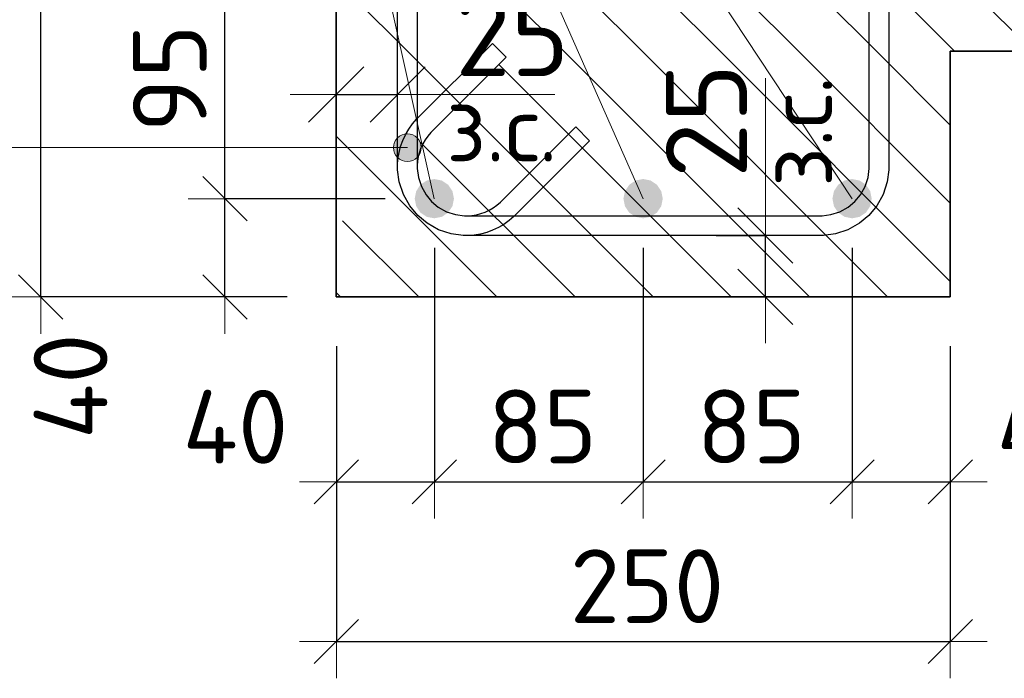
# Model space of a CAD drawing. Header units: metres. Extents: x -38 to 90, y -15 to 21.
# Tile 116 of 127: x 72.085 to 72.486, y 6.128 to 6.396. Entities that reach past the tile are written whole.
import ezdxf

# ---------------------------------------------------------------- set-up
doc = ezdxf.new("R2010")
doc.units = ezdxf.units.M
doc.header["$PDMODE"] = 65
for name, color, linetype, lineweight in [('XR$4$Арм.стержн. Хомут', 240, 'Continuous', 35), ('XR$4$Арм.стержн.горизонт. 1', 180, 'Continuous', 35), ('XR$4$Размерная линия (1)', 7, 'Continuous', 13), ('XR$4$Размерная линия_ общее', 7, 'Continuous', 13)]:
    doc.layers.add(name, color=color, linetype=linetype, lineweight=lineweight)
doc.styles.add('ISOCPEUR', font='txt')
doc.dimstyles.new('DIMSTYLE_10', dxfattribs={"dimtxt": 0.033, "dimasz": 0.0375, "dimexe": 0, "dimexo": 0, "dimgap": 0.0165, "dimtad": 2, "dimdec": 0, "dimlfac": 1000, "dimrnd": 1, "dimzin": 12, "dimdsep": 46, "dimtxsty": 'ISOCPEUR', "dimblk1": 'ALL_ML_STRICH', "dimblk2": 'ALL_ML_STRICH', "dimsah": 1, "dimcen": 0, "dimclrd": 7, "dimclre": 256, "dimclrt": 7, "dimadec": 0, "dimazin": 0, "dimtfac": 1, "dimtdec": 0, "dimtix": 1, "dimtmove": 2, "dimatfit": 3, "dimfxl": 0, "dimtvp": 1.2, "dimtzin": 0, "dimlwd": 0, "dimlwe": -3, "dimarcsym": 0})
doc.dimstyles.new('DIMSTYLE_12', dxfattribs={"dimtxt": 0.03, "dimasz": 0.03, "dimexe": 0, "dimexo": 0, "dimgap": 0.015, "dimtad": 2, "dimdec": 0, "dimlfac": 1000, "dimrnd": 1, "dimzin": 12, "dimdsep": 46, "dimtxsty": 'ISOCPEUR', "dimblk1": 'ALL_ML_STRICH', "dimblk2": 'ALL_ML_STRICH', "dimsah": 1, "dimcen": 0, "dimclrd": 7, "dimclre": 256, "dimclrt": 7, "dimadec": 0, "dimazin": 0, "dimtfac": 1, "dimtdec": 0, "dimtix": 1, "dimtmove": 2, "dimatfit": 3, "dimfxl": 0, "dimtzin": 0, "dimlwd": 0, "dimlwe": -3, "dimarcsym": 0})
doc.dimstyles.new('DIMSTYLE_14', dxfattribs={"dimtxt": 0.03, "dimasz": 0.03, "dimexe": 0, "dimexo": 0, "dimgap": 0.015, "dimtad": 2, "dimdec": 0, "dimlfac": 1000, "dimrnd": 1, "dimzin": 12, "dimdsep": 46, "dimtxsty": 'ISOCPEUR', "dimblk1": 'ALL_ML_STRICH', "dimblk2": 'ALL_ML_STRICH', "dimsah": 1, "dimcen": 0, "dimclrd": 7, "dimclre": 256, "dimclrt": 7, "dimadec": 0, "dimazin": 0, "dimtfac": 1, "dimtdec": 0, "dimtix": 1, "dimtmove": 2, "dimatfit": 3, "dimfxl": 0, "dimtvp": 1.2, "dimtzin": 0, "dimlwd": 0, "dimlwe": -3, "dimarcsym": 0})
pattern_1 = [(135, (0, 0), (-0.031819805, -0.031819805), [0.4, -0.05, 0, -0.05]), (135, (-0.01591, -0.01591), (-0.031819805, -0.031819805), [0.8, -0.1, 0.1, -0.1])]

# ---------------------------------------------------------------- blocks, each defined once
blk = doc.blocks.new('ALL_ML_STRICH')
at = {"color": 0, "linetype": 'ByBlock', "lineweight": -2}
for p, q in [((0, -0.5), (0, 0.5)), ((-0.3, -0.3), (0.3, 0.3)), ((-1, 0), (0.5, 0))]:
    blk.add_line(p, q, dxfattribs=at)
blk = doc.blocks.new('*D91')
at = {"layer": 'DEFPOINTS', "color": 7, "linetype": 'Continuous', "lineweight": 13, "transparency": 33554687}
for p in [(72.21436, 6.58345), (72.09402, 6.28345), (72.21432, 6.28345)]:
    blk.add_point(p, dxfattribs=at)
at = {"layer": 'XR$4$Размерная линия (1)', "color": 9, "linetype": 'Continuous', "lineweight": -2, "true_color": 0xc7c7c7, "transparency": 33554687}
for p, q in [((72.19436, 6.58345), (72.09402, 6.58345)), ((72.19432, 6.28345), (72.09402, 6.28345))]:
    blk.add_line(p, q, dxfattribs=at)
at = {"layer": 'XR$4$Размерная линия (1)', "color": 7, "linetype": 'Continuous', "lineweight": -2, "transparency": 33554687}
blk.add_line((72.09402, 6.28345), (72.09402, 6.58345), dxfattribs=at)
at = {"layer": 'XR$4$Размерная линия (1)', "color": 7, "linetype": 'Continuous', "lineweight": 13, "transparency": 33554687, "xscale": 0.03, "yscale": 0.03, "zscale": 0.03}
for p, rotation in [((72.09402, 6.58345), 90), ((72.09402, 6.28345), 270)]:
    blk.add_blockref('ALL_ML_STRICH', p, dxfattribs=dict(at, rotation=rotation))
at = {"layer": 'XR$4$Размерная линия (1)', "color": 7, "linetype": 'Continuous', "lineweight": 13, "transparency": 33554687, "insert": (72.07152, 6.43495), "char_height": 0.03, "width": 0.09, "attachment_point": 5, "rotation": 90, "style": 'ISOCPEUR'}
blk.add_mtext('\\A1;{300}', dxfattribs=at)
blk = doc.blocks.new('*D92')
at = {"layer": 'DEFPOINTS', "color": 7, "linetype": 'Continuous', "lineweight": 13, "transparency": 33554687}
for p in [(72.21436, 6.28345), (72.46432, 6.28345), (72.21436, 6.14321)]:
    blk.add_point(p, dxfattribs=at)
at = {"layer": 'XR$4$Размерная линия (1)', "color": 9, "linetype": 'Continuous', "lineweight": -2, "true_color": 0xc7c7c7, "transparency": 33554687}
for p, q in [((72.21436, 6.26345), (72.21436, 6.14321)), ((72.46432, 6.26345), (72.46432, 6.14321))]:
    blk.add_line(p, q, dxfattribs=at)
at = {"layer": 'XR$4$Размерная линия (1)', "color": 7, "linetype": 'Continuous', "lineweight": -2, "transparency": 33554687}
blk.add_line((72.21436, 6.14321), (72.46432, 6.14321), dxfattribs=at)
at = {"layer": 'XR$4$Размерная линия (1)', "color": 7, "linetype": 'Continuous', "lineweight": 13, "transparency": 33554687, "xscale": 0.03, "yscale": 0.03, "zscale": 0.03, "rotation": 180}
blk.add_blockref('ALL_ML_STRICH', (72.21436, 6.14321), dxfattribs=at)
at = {"layer": 'XR$4$Размерная линия (1)', "color": 7, "linetype": 'Continuous', "lineweight": 13, "transparency": 33554687, "xscale": 0.03, "yscale": 0.03, "zscale": 0.03}
blk.add_blockref('ALL_ML_STRICH', (72.46432, 6.14321), dxfattribs=at)
at = {"layer": 'XR$4$Размерная линия (1)', "color": 7, "linetype": 'Continuous', "lineweight": 13, "transparency": 33554687, "insert": (72.34084, 6.16571), "char_height": 0.03, "width": 0.09, "attachment_point": 5, "style": 'ISOCPEUR'}
blk.add_mtext('\\A1;{250}', dxfattribs=at)
blk = doc.blocks.new('*D93')
at = {"layer": 'DEFPOINTS', "color": 7, "linetype": 'Continuous', "lineweight": 13, "transparency": 33554687}
for p in [(72.25428, 6.32345), (72.21436, 6.28345), (72.21436, 6.20821)]:
    blk.add_point(p, dxfattribs=at)
at = {"layer": 'XR$4$Размерная линия (1)', "color": 9, "linetype": 'Continuous', "lineweight": -2, "true_color": 0xc7c7c7, "transparency": 33554687}
for p, q in [((72.25428, 6.30345), (72.25428, 6.20821)), ((72.21436, 6.26345), (72.21436, 6.20821))]:
    blk.add_line(p, q, dxfattribs=at)
at = {"layer": 'XR$4$Размерная линия (1)', "color": 7, "linetype": 'Continuous', "lineweight": -2, "transparency": 33554687}
blk.add_line((72.21436, 6.20821), (72.25428, 6.20821), dxfattribs=at)
at = {"layer": 'XR$4$Размерная линия (1)', "color": 7, "linetype": 'Continuous', "lineweight": 13, "transparency": 33554687, "xscale": 0.03, "yscale": 0.03, "zscale": 0.03, "rotation": 180}
blk.add_blockref('ALL_ML_STRICH', (72.21436, 6.20821), dxfattribs=at)
at = {"layer": 'XR$4$Размерная линия (1)', "color": 7, "linetype": 'Continuous', "lineweight": 13, "transparency": 33554687, "xscale": 0.03, "yscale": 0.03, "zscale": 0.03}
blk.add_blockref('ALL_ML_STRICH', (72.25428, 6.20821), dxfattribs=at)
at = {"layer": 'XR$4$Размерная линия (1)', "color": 7, "linetype": 'Continuous', "lineweight": 13, "transparency": 33554687, "insert": (72.17328, 6.2306), "char_height": 0.03, "width": 0.06, "attachment_point": 5, "style": 'ISOCPEUR'}
blk.add_mtext('\\A1;{40}', dxfattribs=at)
blk = doc.blocks.new('*D94')
at = {"layer": 'DEFPOINTS', "color": 7, "linetype": 'Continuous', "lineweight": 13, "transparency": 33554687}
for p in [(72.25428, 6.32345), (72.33928, 6.32345), (72.25428, 6.20821)]:
    blk.add_point(p, dxfattribs=at)
at = {"layer": 'XR$4$Размерная линия (1)', "color": 9, "linetype": 'Continuous', "lineweight": -2, "true_color": 0xc7c7c7, "transparency": 33554687}
for p, q in [((72.25428, 6.30345), (72.25428, 6.20821)), ((72.33928, 6.30345), (72.33928, 6.20821))]:
    blk.add_line(p, q, dxfattribs=at)
at = {"layer": 'XR$4$Размерная линия (1)', "color": 7, "linetype": 'Continuous', "lineweight": -2, "transparency": 33554687}
blk.add_line((72.25428, 6.20821), (72.33928, 6.20821), dxfattribs=at)
at = {"layer": 'XR$4$Размерная линия (1)', "color": 7, "linetype": 'Continuous', "lineweight": 13, "transparency": 33554687, "xscale": 0.03, "yscale": 0.03, "zscale": 0.03, "rotation": 180}
blk.add_blockref('ALL_ML_STRICH', (72.25428, 6.20821), dxfattribs=at)
at = {"layer": 'XR$4$Размерная линия (1)', "color": 7, "linetype": 'Continuous', "lineweight": 13, "transparency": 33554687, "xscale": 0.03, "yscale": 0.03, "zscale": 0.03}
blk.add_blockref('ALL_ML_STRICH', (72.33928, 6.20821), dxfattribs=at)
at = {"layer": 'XR$4$Размерная линия (1)', "color": 7, "linetype": 'Continuous', "lineweight": 13, "transparency": 33554687, "insert": (72.29828, 6.23071), "char_height": 0.03, "width": 0.06, "attachment_point": 5, "style": 'ISOCPEUR'}
blk.add_mtext('\\A1;{85}', dxfattribs=at)
blk = doc.blocks.new('*D95')
at = {"layer": 'DEFPOINTS', "color": 7, "linetype": 'Continuous', "lineweight": 13, "transparency": 33554687}
for p in [(72.33928, 6.32345), (72.42436, 6.32345), (72.33928, 6.20821)]:
    blk.add_point(p, dxfattribs=at)
at = {"layer": 'XR$4$Размерная линия (1)', "color": 9, "linetype": 'Continuous', "lineweight": -2, "true_color": 0xc7c7c7, "transparency": 33554687}
for p, q in [((72.33928, 6.30345), (72.33928, 6.20821)), ((72.42436, 6.30345), (72.42436, 6.20821))]:
    blk.add_line(p, q, dxfattribs=at)
at = {"layer": 'XR$4$Размерная линия (1)', "color": 7, "linetype": 'Continuous', "lineweight": -2, "transparency": 33554687}
blk.add_line((72.33928, 6.20821), (72.42436, 6.20821), dxfattribs=at)
at = {"layer": 'XR$4$Размерная линия (1)', "color": 7, "linetype": 'Continuous', "lineweight": 13, "transparency": 33554687, "xscale": 0.03, "yscale": 0.03, "zscale": 0.03, "rotation": 180}
blk.add_blockref('ALL_ML_STRICH', (72.33928, 6.20821), dxfattribs=at)
at = {"layer": 'XR$4$Размерная линия (1)', "color": 7, "linetype": 'Continuous', "lineweight": 13, "transparency": 33554687, "xscale": 0.03, "yscale": 0.03, "zscale": 0.03}
blk.add_blockref('ALL_ML_STRICH', (72.42436, 6.20821), dxfattribs=at)
at = {"layer": 'XR$4$Размерная линия (1)', "color": 7, "linetype": 'Continuous', "lineweight": 13, "transparency": 33554687, "insert": (72.38332, 6.23071), "char_height": 0.03, "width": 0.06, "attachment_point": 5, "style": 'ISOCPEUR'}
blk.add_mtext('\\A1;{85}', dxfattribs=at)
blk = doc.blocks.new('*D96')
at = {"layer": 'DEFPOINTS', "color": 7, "linetype": 'Continuous', "lineweight": 13, "transparency": 33554687}
for p in [(72.42436, 6.32345), (72.46432, 6.28345), (72.42436, 6.20821)]:
    blk.add_point(p, dxfattribs=at)
at = {"layer": 'XR$4$Размерная линия (1)', "color": 9, "linetype": 'Continuous', "lineweight": -2, "true_color": 0xc7c7c7, "transparency": 33554687}
for p, q in [((72.42436, 6.30345), (72.42436, 6.20821)), ((72.46432, 6.26345), (72.46432, 6.20821))]:
    blk.add_line(p, q, dxfattribs=at)
at = {"layer": 'XR$4$Размерная линия (1)', "color": 7, "linetype": 'Continuous', "lineweight": -2, "transparency": 33554687}
blk.add_line((72.42436, 6.20821), (72.46432, 6.20821), dxfattribs=at)
at = {"layer": 'XR$4$Размерная линия (1)', "color": 7, "linetype": 'Continuous', "lineweight": 13, "transparency": 33554687, "xscale": 0.03, "yscale": 0.03, "zscale": 0.03, "rotation": 180}
blk.add_blockref('ALL_ML_STRICH', (72.42436, 6.20821), dxfattribs=at)
at = {"layer": 'XR$4$Размерная линия (1)', "color": 7, "linetype": 'Continuous', "lineweight": 13, "transparency": 33554687, "xscale": 0.03, "yscale": 0.03, "zscale": 0.03}
blk.add_blockref('ALL_ML_STRICH', (72.46432, 6.20821), dxfattribs=at)
at = {"layer": 'XR$4$Размерная линия (1)', "color": 7, "linetype": 'Continuous', "lineweight": 13, "transparency": 33554687, "insert": (72.50466, 6.23041), "char_height": 0.03, "width": 0.06, "attachment_point": 5, "style": 'ISOCPEUR'}
blk.add_mtext('\\A1;{40}', dxfattribs=at)
blk = doc.blocks.new('*D97')
at = {"layer": 'DEFPOINTS', "color": 7, "linetype": 'Continuous', "lineweight": 13, "transparency": 33554687}
for p in [(72.21432, 6.36582), (72.21432, 6.33083), (72.23932, 6.32583)]:
    blk.add_point(p, dxfattribs=at)
at = {"layer": 'XR$4$Размерная линия_ общее', "color": 253, "linetype": 'Continuous', "lineweight": -2, "true_color": 0xa0a0a0, "transparency": 33554687}
for p, q in [((72.21432, 6.35083), (72.21432, 6.36582)), ((72.23932, 6.34583), (72.23932, 6.36582))]:
    blk.add_line(p, q, dxfattribs=at)
at = {"layer": 'XR$4$Размерная линия_ общее', "color": 7, "linetype": 'Continuous', "lineweight": -2, "transparency": 33554687}
blk.add_line((72.21432, 6.36582), (72.23932, 6.36582), dxfattribs=at)
at = {"layer": 'XR$4$Размерная линия_ общее', "color": 7, "linetype": 'Continuous', "lineweight": 13, "transparency": 33554687, "xscale": 0.0375, "yscale": 0.0375, "zscale": 0.0375, "rotation": 180}
blk.add_blockref('ALL_ML_STRICH', (72.21432, 6.36582), dxfattribs=at)
at = {"layer": 'XR$4$Размерная линия_ общее', "color": 7, "linetype": 'Continuous', "lineweight": 13, "transparency": 33554687, "xscale": 0.0375, "yscale": 0.0375, "zscale": 0.0375}
blk.add_blockref('ALL_ML_STRICH', (72.23932, 6.36582), dxfattribs=at)
at = {"layer": 'XR$4$Размерная линия_ общее', "color": 7, "linetype": 'Continuous', "lineweight": 13, "transparency": 33554687, "insert": (72.28605, 6.38982), "char_height": 0.033, "width": 0.066, "attachment_point": 5, "style": 'ISOCPEUR'}
blk.add_mtext('\\A1;{25}', dxfattribs=at)
at = {"layer": 'XR$4$Размерная линия_ общее', "color": 7, "linetype": 'Continuous', "lineweight": 13, "transparency": 33554687, "insert": (72.2591, 6.36561), "char_height": 0.027, "width": 0.00135, "attachment_point": 1, "line_spacing_factor": 0.60241, "style": 'ISOCPEUR'}
blk.add_mtext('з.с.', dxfattribs=at)
blk = doc.blocks.new('*D98')
at = {"layer": 'DEFPOINTS', "color": 7, "linetype": 'Continuous', "lineweight": 13, "transparency": 33554687}
for p in [(72.34903, 6.30845), (72.35403, 6.28345), (72.38901, 6.28345)]:
    blk.add_point(p, dxfattribs=at)
at = {"layer": 'XR$4$Размерная линия_ общее', "color": 253, "linetype": 'Continuous', "lineweight": -2, "true_color": 0xa0a0a0, "transparency": 33554687}
for p, q in [((72.36903, 6.30845), (72.38901, 6.30845)), ((72.37403, 6.28345), (72.38901, 6.28345))]:
    blk.add_line(p, q, dxfattribs=at)
at = {"layer": 'XR$4$Размерная линия_ общее', "color": 7, "linetype": 'Continuous', "lineweight": -2, "transparency": 33554687}
blk.add_line((72.38901, 6.28345), (72.38901, 6.30845), dxfattribs=at)
at = {"layer": 'XR$4$Размерная линия_ общее', "color": 7, "linetype": 'Continuous', "lineweight": 13, "transparency": 33554687, "xscale": 0.0375, "yscale": 0.0375, "zscale": 0.0375}
for p, rotation in [((72.38901, 6.30845), 90), ((72.38901, 6.28345), 270)]:
    blk.add_blockref('ALL_ML_STRICH', p, dxfattribs=dict(at, rotation=rotation))
at = {"layer": 'XR$4$Размерная линия_ общее', "color": 7, "linetype": 'Continuous', "lineweight": 13, "transparency": 33554687, "insert": (72.38922, 6.32822), "char_height": 0.027, "width": 0.00135, "attachment_point": 1, "rotation": 90, "line_spacing_factor": 0.60241, "style": 'ISOCPEUR'}
blk.add_mtext('з.с.', dxfattribs=at)
at = {"layer": 'XR$4$Размерная линия_ общее', "color": 7, "linetype": 'Continuous', "lineweight": 13, "transparency": 33554687, "insert": (72.36501, 6.35517), "char_height": 0.033, "width": 0.066, "attachment_point": 5, "rotation": 90, "style": 'ISOCPEUR'}
blk.add_mtext('\\A1;{25}', dxfattribs=at)
blk = doc.blocks.new('*D168')
at = {"layer": 'DEFPOINTS', "color": 7, "linetype": 'Continuous', "lineweight": 13, "transparency": 33554687}
for p in [(72.25428, 6.32345), (72.16902, 6.28345), (72.21432, 6.28345)]:
    blk.add_point(p, dxfattribs=at)
at = {"layer": 'XR$4$Размерная линия (1)', "color": 9, "linetype": 'Continuous', "lineweight": -2, "true_color": 0xc7c7c7, "transparency": 33554687}
for p, q in [((72.23428, 6.32345), (72.16902, 6.32345)), ((72.19432, 6.28345), (72.16902, 6.28345))]:
    blk.add_line(p, q, dxfattribs=at)
at = {"layer": 'XR$4$Размерная линия (1)', "color": 7, "linetype": 'Continuous', "lineweight": -2, "transparency": 33554687}
blk.add_line((72.16902, 6.28345), (72.16902, 6.32345), dxfattribs=at)
at = {"layer": 'XR$4$Размерная линия (1)', "color": 7, "linetype": 'Continuous', "lineweight": 13, "transparency": 33554687, "xscale": 0.03, "yscale": 0.03, "zscale": 0.03}
for p, rotation in [((72.16902, 6.32345), 90), ((72.16902, 6.28345), 270)]:
    blk.add_blockref('ALL_ML_STRICH', p, dxfattribs=dict(at, rotation=rotation))
at = {"layer": 'XR$4$Размерная линия (1)', "color": 7, "linetype": 'Continuous', "lineweight": 13, "transparency": 33554687, "insert": (72.10616, 6.24707), "char_height": 0.03, "width": 0.06, "attachment_point": 5, "rotation": 90, "style": 'ISOCPEUR'}
blk.add_mtext('\\A1;{40}', dxfattribs=at)
blk = doc.blocks.new('*D169')
at = {"layer": 'DEFPOINTS', "color": 7, "linetype": 'Continuous', "lineweight": 13, "transparency": 33554687}
for p in [(72.25428, 6.41845), (72.16902, 6.32345), (72.25428, 6.32345)]:
    blk.add_point(p, dxfattribs=at)
at = {"layer": 'XR$4$Размерная линия (1)', "color": 9, "linetype": 'Continuous', "lineweight": -2, "true_color": 0xc7c7c7, "transparency": 33554687}
for p, q in [((72.23428, 6.41845), (72.16902, 6.41845)), ((72.23428, 6.32345), (72.16902, 6.32345))]:
    blk.add_line(p, q, dxfattribs=at)
at = {"layer": 'XR$4$Размерная линия (1)', "color": 7, "linetype": 'Continuous', "lineweight": -2, "transparency": 33554687}
blk.add_line((72.16902, 6.32345), (72.16902, 6.41845), dxfattribs=at)
at = {"layer": 'XR$4$Размерная линия (1)', "color": 7, "linetype": 'Continuous', "lineweight": 13, "transparency": 33554687, "xscale": 0.03, "yscale": 0.03, "zscale": 0.03}
for p, rotation in [((72.16902, 6.41845), 90), ((72.16902, 6.32345), 270)]:
    blk.add_blockref('ALL_ML_STRICH', p, dxfattribs=dict(at, rotation=rotation))
at = {"layer": 'XR$4$Размерная линия (1)', "color": 7, "linetype": 'Continuous', "lineweight": 13, "transparency": 33554687, "insert": (72.14652, 6.37245), "char_height": 0.03, "width": 0.06, "attachment_point": 5, "rotation": 90, "style": 'ISOCPEUR'}
blk.add_mtext('\\A1;{95}', dxfattribs=at)

msp = doc.modelspace()

# ---------------------------------------------------------------- hatches: boundary and pattern name
at = {"linetype": 'Continuous', "lineweight": 13, "transparency": 33554687}
h = msp.add_hatch(dxfattribs=at)
h.set_pattern_fill('__________540', scale=0.015, style=0, pattern_type=2)
h.set_pattern_definition(pattern_1)
h.paths.add_polyline_path([(72.21432, 6.58345), (72.21432, 6.38345), (72.62859, 6.38345), (72.62859, 6.58345)], flags=0)
at = {"linetype": 'Continuous', "lineweight": 25, "transparency": 33554687}
h = msp.add_hatch(dxfattribs=at)
h.set_pattern_fill('__________540', scale=0.015, style=0, pattern_type=2)
h.set_pattern_definition(pattern_1)
h.paths.add_polyline_path([(72.46432, 6.38345), (72.21432, 6.38345), (72.21432, 6.28345), (72.46432, 6.28345)], flags=0)
at = {"layer": 'XR$4$Арм.стержн. Хомут', "linetype": 'Continuous', "lineweight": 13, "transparency": 33554687}
for points in [[(72.24047, 6.34907), (72.24328, 6.33861), (72.24328, 6.34986)], [(72.24328, 6.34986), (72.24328, 6.33861), (72.2461, 6.33939)], [(72.24328, 6.34986), (72.2461, 6.33939), (72.2461, 6.34907)], [(72.23845, 6.34142), (72.23845, 6.34704), (72.23766, 6.34423)], [(72.23845, 6.34704), (72.24047, 6.33939), (72.24047, 6.34907)], [(72.23845, 6.34704), (72.23845, 6.34142), (72.24047, 6.33939)], [(72.24047, 6.34907), (72.24047, 6.33939), (72.24328, 6.33861)], [(72.2461, 6.34907), (72.2461, 6.33939), (72.24812, 6.34142)], [(72.2461, 6.34907), (72.24812, 6.34142), (72.24812, 6.34704)], [(72.24812, 6.34704), (72.24812, 6.34142), (72.24891, 6.34423)]]:
    msp.add_hatch(color=7, dxfattribs=at).paths.add_polyline_path(points)
at = {"layer": 'XR$4$Арм.стержн.горизонт. 1', "linetype": 'Continuous', "lineweight": 50, "transparency": 33554687}
for points in [[(72.26225, 6.32345), (72.26164, 6.32651), (72.2599, 6.32911), (72.25731, 6.33084), (72.25425, 6.33145), (72.25118, 6.33084), (72.24859, 6.32911), (72.24686, 6.32651), (72.24625, 6.32345), (72.24686, 6.32039), (72.24859, 6.31779), (72.25118, 6.31606), (72.25425, 6.31545), (72.25731, 6.31606), (72.2599, 6.31779), (72.26164, 6.32039)], [(72.34725, 6.32345), (72.34664, 6.32651), (72.3449, 6.32911), (72.34231, 6.33084), (72.33925, 6.33145), (72.33618, 6.33084), (72.33359, 6.32911), (72.33186, 6.32651), (72.33125, 6.32345), (72.33186, 6.32039), (72.33359, 6.31779), (72.33618, 6.31606), (72.33925, 6.31545), (72.34231, 6.31606), (72.3449, 6.31779), (72.34664, 6.32039)], [(72.43232, 6.32345), (72.43171, 6.32651), (72.42998, 6.32911), (72.42738, 6.33084), (72.42432, 6.33145), (72.42126, 6.33084), (72.41867, 6.32911), (72.41693, 6.32651), (72.41632, 6.32345), (72.41693, 6.32039), (72.41867, 6.31779), (72.42126, 6.31606), (72.42432, 6.31545), (72.42738, 6.31606), (72.42998, 6.31779), (72.43171, 6.32039)]]:
    msp.add_hatch(color=7, dxfattribs=at).paths.add_polyline_path(points)

# ---------------------------------------------------------------- linework, layer by layer
at = {"color": 7, "linetype": 'Continuous', "lineweight": 35, "transparency": 33554687}
for p, q in [((72.21432, 6.58345), (72.21432, 6.38345)), ((72.21432, 6.38345), (72.21432, 6.28345)), ((72.46432, 6.28345), (72.46432, 6.38345)), ((72.46432, 6.38345), (72.62859, 6.38345)), ((72.21432, 6.28345), (72.46432, 6.28345))]:
    msp.add_line(p, q, dxfattribs=at)
at = {"color": 7, "linetype": 'Continuous', "lineweight": 13, "transparency": 33554687}
for p, q in [((72.38901, 6.30845), (72.38901, 6.37245)), ((72.23932, 6.36582), (72.30332, 6.36582))]:
    msp.add_line(p, q, dxfattribs=at)
at = {"layer": 'XR$4$Арм.стержн. Хомут', "color": 7, "linetype": 'Continuous', "lineweight": 13, "transparency": 33554687}
for p, q in [((72.24328, 6.34986), (72.24328, 6.34986)), ((72.02404, 6.34423), (72.24328, 6.34423)), ((72.23766, 6.34423), (72.23766, 6.34423)), ((72.24891, 6.34423), (72.24891, 6.34423)), ((72.24328, 6.33861), (72.24328, 6.33861))]:
    msp.add_line(p, q, dxfattribs=at)
at = {"layer": 'XR$4$Арм.стержн. Хомут', "color": 40, "linetype": 'Continuous', "lineweight": 25, "transparency": 33554687}
for points in [[(72.24728, 6.52722), (72.24728, 6.33568), (72.24779, 6.33206), (72.24899, 6.3284), (72.25087, 6.32505), (72.25315, 6.32232), (72.25588, 6.32004), (72.25924, 6.31816), (72.2629, 6.31695), (72.26652, 6.31645), (72.26767, 6.31645), (72.26955, 6.31658), (72.2714, 6.31688), (72.27321, 6.31735), (72.27494, 6.31797), (72.2766, 6.31875), (72.27821, 6.3197), (72.27973, 6.3208), (72.28116, 6.32204), (72.31183, 6.35271), (72.31749, 6.34706), (72.28661, 6.31618), (72.28471, 6.31452), (72.28259, 6.313), (72.28033, 6.31167), (72.278, 6.31058), (72.27558, 6.3097), (72.27305, 6.30904), (72.27047, 6.30863), (72.26795, 6.30845), (72.26596, 6.30845), (72.26108, 6.30913), (72.256, 6.3108), (72.25132, 6.31342), (72.24747, 6.31664), (72.24426, 6.32049), (72.24164, 6.32517), (72.23996, 6.33025), (72.23928, 6.33513), (72.23928, 6.52777)], [(72.43932, 6.52777), (72.43932, 6.33513), (72.43864, 6.33025), (72.43697, 6.32517), (72.43435, 6.32049), (72.43113, 6.31664), (72.42728, 6.31342), (72.42261, 6.3108), (72.41753, 6.30913), (72.41265, 6.30845), (72.26596, 6.30845), (72.26108, 6.30913), (72.256, 6.3108), (72.25132, 6.31342), (72.24747, 6.31664), (72.24426, 6.32049), (72.24164, 6.32517), (72.23996, 6.33025), (72.23928, 6.33513), (72.23928, 6.33711), (72.23946, 6.33963), (72.23988, 6.34221), (72.24054, 6.34474), (72.24141, 6.34717), (72.24251, 6.3495), (72.24383, 6.35175), (72.24536, 6.35387), (72.24702, 6.35578), (72.27789, 6.38665), (72.28355, 6.381)], [(72.24728, 6.52722), (72.24728, 6.33568), (72.24779, 6.33206), (72.24899, 6.3284), (72.25087, 6.32505), (72.25315, 6.32232), (72.25588, 6.32004), (72.25924, 6.31816), (72.2629, 6.31695), (72.26652, 6.31645), (72.26767, 6.31645), (72.26955, 6.31658), (72.2714, 6.31688), (72.27321, 6.31735), (72.27494, 6.31797), (72.2766, 6.31875), (72.27821, 6.3197), (72.27973, 6.3208), (72.28116, 6.32204), (72.31183, 6.35271), (72.31749, 6.34706), (72.28661, 6.31618), (72.28471, 6.31452), (72.28259, 6.313), (72.28033, 6.31167), (72.278, 6.31058), (72.27558, 6.3097), (72.27305, 6.30904), (72.27047, 6.30863), (72.26795, 6.30845), (72.26596, 6.30845), (72.26108, 6.30913), (72.256, 6.3108), (72.25132, 6.31342), (72.24747, 6.31664), (72.24426, 6.32049), (72.24164, 6.32517), (72.23996, 6.33025), (72.23928, 6.33513), (72.23928, 6.52777)], [(72.43932, 6.52777), (72.43932, 6.33513), (72.43864, 6.33025), (72.43697, 6.32517), (72.43435, 6.32049), (72.43113, 6.31664), (72.42728, 6.31342), (72.42261, 6.3108), (72.41753, 6.30913), (72.41265, 6.30845), (72.26596, 6.30845), (72.26108, 6.30913), (72.256, 6.3108), (72.25132, 6.31342), (72.24747, 6.31664), (72.24426, 6.32049), (72.24164, 6.32517), (72.23996, 6.33025), (72.23928, 6.33513), (72.23928, 6.33711), (72.23946, 6.33963), (72.23988, 6.34221), (72.24054, 6.34474), (72.24141, 6.34717), (72.24251, 6.3495), (72.24383, 6.35175), (72.24536, 6.35387), (72.24702, 6.35578), (72.27789, 6.38665), (72.28355, 6.381)], [(72.28355, 6.381), (72.25287, 6.35032), (72.25164, 6.3489), (72.25054, 6.34738), (72.24959, 6.34576), (72.24881, 6.3441), (72.24819, 6.34237), (72.24772, 6.34056), (72.24742, 6.33871), (72.24728, 6.33683), (72.24728, 6.33568), (72.24779, 6.33206), (72.24899, 6.3284), (72.25087, 6.32505), (72.25315, 6.32232), (72.25588, 6.32004), (72.25924, 6.31816), (72.2629, 6.31695), (72.26652, 6.31645), (72.41209, 6.31645), (72.41571, 6.31695), (72.41937, 6.31816), (72.42272, 6.32004), (72.42545, 6.32232), (72.42773, 6.32505), (72.42961, 6.3284), (72.43082, 6.33206), (72.43132, 6.33568), (72.43132, 6.52722)], [(72.28355, 6.381), (72.25287, 6.35032), (72.25164, 6.3489), (72.25054, 6.34738), (72.24959, 6.34576), (72.24881, 6.3441), (72.24819, 6.34237), (72.24772, 6.34056), (72.24742, 6.33871), (72.24728, 6.33683), (72.24728, 6.33568), (72.24779, 6.33206), (72.24899, 6.3284), (72.25087, 6.32505), (72.25315, 6.32232), (72.25588, 6.32004), (72.25924, 6.31816), (72.2629, 6.31695), (72.26652, 6.31645), (72.41209, 6.31645), (72.41571, 6.31695), (72.41937, 6.31816), (72.42272, 6.32004), (72.42545, 6.32232), (72.42773, 6.32505), (72.42961, 6.3284), (72.43082, 6.33206), (72.43132, 6.33568), (72.43132, 6.52722)]]:
    msp.add_lwpolyline(points, dxfattribs=at)
at = {"layer": 'XR$4$Арм.стержн. Хомут', "color": 7, "linetype": 'Continuous', "lineweight": 13, "transparency": 33554687}
msp.add_circle((72.24328, 6.34423), 0.00563, dxfattribs=at)
at = {"layer": 'XR$4$Арм.стержн.горизонт. 1', "color": 7, "linetype": 'Continuous', "lineweight": 13, "transparency": 33554687}
for q in [(72.42432, 6.32345), (72.33925, 6.32345), (72.25425, 6.32345)]:
    msp.add_line((72.1672, 6.71235), q, dxfattribs=at)

# ---------------------------------------------------------------- dimensions: what is measured, and where the dimension line sits
at = {"layer": 'XR$4$Размерная линия (1)', "color": 7, "linetype": 'Continuous', "lineweight": 13, "transparency": 33554687}
for base, p1, p2, dimstyle, picture, middle in [((72.09402, 6.58345), (72.19432, 6.28345), (72.19436, 6.58345), 'DIMSTYLE_12', '*D91', (72.07152, 6.43495)), ((72.16902, 6.41845), (72.23428, 6.32345), (72.23428, 6.41845), 'DIMSTYLE_12', '*D169', (72.14652, 6.37245)), ((72.16902, 6.32345), (72.19432, 6.28345), (72.23428, 6.32345), 'DIMSTYLE_14', '*D168', (72.10616, 6.24707))]:
    dim = msp.add_linear_dim(base=base, p1=p1, p2=p2, angle=90, dimstyle=dimstyle, override={"dimpost": '<>', "dimclrd": 7, "dimclre": 9, "dimclrt": 7, "dimlwd": 0, "dimlwe": 65533}, dxfattribs=at)
    dim.commit()
    dim.dimension.update_dxf_attribs({"geometry": picture, "text_midpoint": middle, "dimtype": 160})
for base, p1, p2, dimstyle, picture, middle in [((72.25428, 6.20821), (72.21436, 6.26345), (72.25428, 6.30345), 'DIMSTYLE_14', '*D93', (72.17328, 6.2306)), ((72.33928, 6.20821), (72.25428, 6.30345), (72.33928, 6.30345), 'DIMSTYLE_12', '*D94', (72.29828, 6.23071)), ((72.42436, 6.20821), (72.33928, 6.30345), (72.42436, 6.30345), 'DIMSTYLE_12', '*D95', (72.38332, 6.23071)), ((72.46432, 6.20821), (72.42436, 6.30345), (72.46432, 6.26345), 'DIMSTYLE_14', '*D96', (72.50466, 6.23041)), ((72.46432, 6.14321), (72.21436, 6.26345), (72.46432, 6.26345), 'DIMSTYLE_12', '*D92', (72.34084, 6.16571))]:
    dim = msp.add_linear_dim(base=base, p1=p1, p2=p2, dimstyle=dimstyle, override={"dimpost": '<>', "dimclrd": 7, "dimclre": 9, "dimclrt": 7, "dimlwd": 0, "dimlwe": 65533}, dxfattribs=at)
    dim.commit()
    dim.dimension.update_dxf_attribs({"geometry": picture, "text_midpoint": middle, "dimtype": 160})
at = {"layer": 'XR$4$Размерная линия_ общее', "color": 7, "linetype": 'Continuous', "lineweight": 13, "transparency": 33554687}
dim = msp.add_linear_dim(base=(72.23932, 6.36582), p1=(72.21432, 6.35083), p2=(72.23932, 6.34583), text='<>\\Xз.с.', dimstyle='DIMSTYLE_10', override={"dimpost": '<>', "dimclrd": 7, "dimclre": 253, "dimclrt": 7, "dimlwd": 0, "dimlwe": 65533}, dxfattribs=at)
dim.commit()
dim.dimension.update_dxf_attribs({"geometry": '*D97', "text_midpoint": (72.28605, 6.38982), "dimtype": 160})
dim = msp.add_linear_dim(base=(72.38901, 6.30845), p1=(72.37403, 6.28345), p2=(72.36903, 6.30845), angle=90, text='<>\\Xз.с.', dimstyle='DIMSTYLE_10', override={"dimpost": '<>', "dimclrd": 7, "dimclre": 253, "dimclrt": 7, "dimlwd": 0, "dimlwe": 65533}, dxfattribs=at)
dim.commit()
dim.dimension.update_dxf_attribs({"geometry": '*D98', "text_midpoint": (72.36501, 6.35517), "dimtype": 160})

doc.saveas('drawing.dxf')
